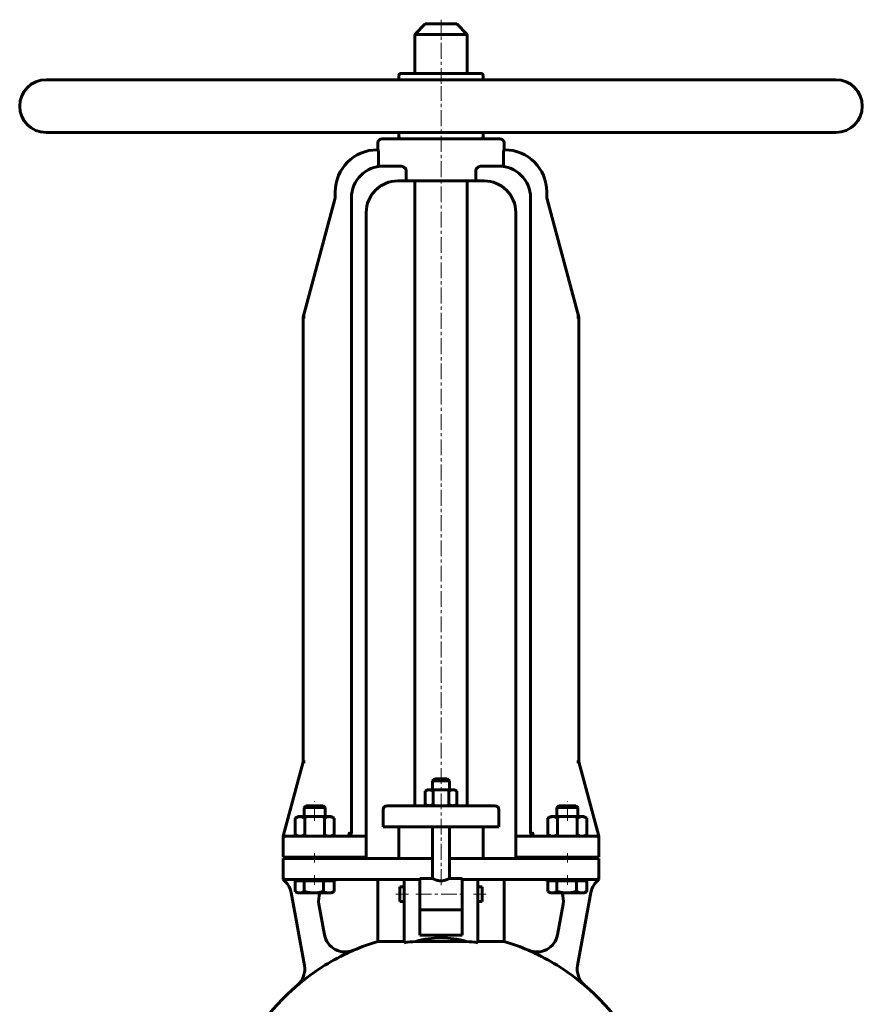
# Model space of a CAD drawing. Header units: millimetres. Extents: x -227 to 227, y -450 to 452.
# Tile 3 of 3: x -200 to 200, y -15 to 452. Entities that reach past the tile are written whole.
import ezdxf

# ---------------------------------------------------------------- set-up
doc = ezdxf.new("R2010")
doc.units = ezdxf.units.MM
for name, pattern in [('K5LT-1', [0]), ('K5LT_AXLED', [12, 7.5, -1.5, 1.5, -1.5]), ('K5LT_BASIC', [0])]:
    doc.linetypes.add(name, pattern=pattern)
doc.layers.add('Системный слой (1)', color=7, linetype='Continuous', true_color=0x6c6c6c)

# ---------------------------------------------------------------- blocks, each defined once
blk = doc.blocks.new('U1')
at = {"layer": 'Системный слой (1)', "color": 143, "linetype": 'K5LT_BASIC', "lineweight": 60, "true_color": 0x33acca}
for p, q in [((44.49, 64.5), (35.49, 64.5)), ((65, 64.5), (44.49, 64.5))]:
    blk.add_line(p, q, dxfattribs=at)
blk = doc.blocks.new('U3')
at = {"layer": 'Системный слой (1)', "color": 143, "linetype": 'K5LT_BASIC', "lineweight": 60, "true_color": 0x33acca}
for p, q in [((-19.5, 37), (-19.5, 40.5)), ((-19.5, 33.5), (-19.5, 37))]:
    blk.add_line(p, q, dxfattribs=at)
blk = doc.blocks.new('U6')
at = {"layer": 'Системный слой (1)', "color": 143, "linetype": 'K5LT_BASIC', "lineweight": 60, "true_color": 0x33acca}
for p, q in [((-44.49, 64.5), (-65, 64.5)), ((-35.49, 64.5), (-44.49, 64.5))]:
    blk.add_line(p, q, dxfattribs=at)
blk = doc.blocks.new('U9')
at = {"layer": 'Системный слой (1)', "color": 143, "linetype": 'K5LT_BASIC', "lineweight": 60, "true_color": 0x33acca}
for start, end in [(106.6014, 113.2947), (66.7053, 73.3986), (130.4969, 159.0486), (20.9328, 49.5031)]:
    blk.add_arc((0, -86.05), 105, start, end, dxfattribs=at)
blk = doc.blocks.new('U10')
at = {"layer": 'Системный слой (1)', "color": 143, "linetype": 'K5LT_BASIC', "lineweight": 60, "true_color": 0x33acca}
for p, q in [((44.31, 64.51), (44.22, 64.52)), ((44.4, 64.5), (44.31, 64.51)), ((44.49, 64.5), (44.4, 64.5))]:
    blk.add_line(p, q, dxfattribs=at)
blk = doc.blocks.new('U11')
at = {"layer": 'Системный слой (1)', "color": 143, "linetype": 'K5LT_BASIC', "lineweight": 60, "true_color": 0x33acca}
for start, end in [(70.0499, 90), (349.6441, 21.0996)]:
    blk.add_arc((48.11, 34), 10, start, end, dxfattribs=at)
blk = doc.blocks.new('U12')
at = {"layer": 'Системный слой (1)', "color": 143, "linetype": 'K5LT_BASIC', "lineweight": 60, "true_color": 0x33acca}
for p, q in [((19.5, 40.5), (19.5, 37)), ((19.5, 37), (19.5, 33.5))]:
    blk.add_line(p, q, dxfattribs=at)
blk = doc.blocks.new('U13')
at = {"layer": 'Системный слой (1)', "color": 143, "linetype": 'K5LT_BASIC', "lineweight": 60, "true_color": 0x33acca}
for start, end in [(90, 109.9501), (158.9004, 190.3559)]:
    blk.add_arc((-48.11, 34), 10, start, end, dxfattribs=at)
blk = doc.blocks.new('U16')
at = {"layer": 'Системный слой (1)', "color": 143, "linetype": 'K5LT_BASIC', "lineweight": 60, "true_color": 0x33acca}
for p, q in [((-4, 54), (-25, 54)), ((25, 54), (4, 54))]:
    blk.add_line(p, q, dxfattribs=at)
blk = doc.blocks.new('U20')
at = {"layer": 'Системный слой (1)', "color": 143, "linetype": 'K5LT_BASIC', "lineweight": 60, "true_color": 0x33acca}
for p, q in [((-4, 44.5), (-10, 44.5)), ((10, 44.5), (4, 44.5))]:
    blk.add_line(p, q, dxfattribs=at)
blk = doc.blocks.new('U22')
at = {"layer": 'Системный слой (1)', "color": 143, "linetype": 'K5LT_BASIC', "lineweight": 60, "true_color": 0x33acca}
for p, q in [((0, 91.75), (-3, 91.75)), ((3, 91.75), (0, 91.75))]:
    blk.add_line(p, q, dxfattribs=at)
blk = doc.blocks.new('U23')
at = {"layer": 'Системный слой (1)', "color": 143, "linetype": 'K5LT_BASIC', "lineweight": 60, "true_color": 0x33acca}
for p, q in [((50.77, 38.31), (50.84, 38.27)), ((50.84, 38.27), (50.9, 38.23)), ((50.9, 38.23), (50.97, 38.19)), ((50.97, 38.19), (51.65, 37.86)), ((51.65, 37.86), (52.29, 37.67)), ((52.29, 37.67), (52.91, 37.6))]:
    blk.add_line(p, q, dxfattribs=at)
blk = doc.blocks.new('U43')
at = {"layer": 'Системный слой (1)', "color": 143, "linetype": 'K5LT_BASIC', "lineweight": 60, "true_color": 0x33acca}
for p, q in [((-69.23, 38.31), (-69.16, 38.27)), ((-69.16, 38.27), (-69.1, 38.23)), ((-69.1, 38.23), (-69.03, 38.19)), ((-69.03, 38.19), (-68.35, 37.86)), ((-68.35, 37.86), (-67.71, 37.67)), ((-67.71, 37.67), (-67.09, 37.6))]:
    blk.add_line(p, q, dxfattribs=at)
blk = doc.blocks.new('U44')
at = {"layer": 'Системный слой (1)', "color": 143, "linetype": 'K5LT_BASIC', "lineweight": 60, "true_color": 0x33acca}
for p, q in [((0, 450), (-7.5, 450)), ((7.5, 450), (0, 450))]:
    blk.add_line(p, q, dxfattribs=at)

msp = doc.modelspace()

# ---------------------------------------------------------------- linework, layer by layer
at = {"layer": 'Системный слой (1)', "color": 143, "linetype": 'K5LT_BASIC', "lineweight": 60, "true_color": 0x33acca}
for p, q in [((-7.5, 450), (-12.5, 445)), ((7.5, 450), (12.5, 445)), ((-12.5, 445), (0, 445)), ((-12.5, 426.5), (-12.5, 445)), ((0, 445), (12.5, 445)), ((12.5, 426.5), (12.5, 445)), ((-20, 423.5), (-20, 425.5)), ((19, 426.5), (-19, 426.5)), ((20, 423.5), (20, 425.5)), ((187.5, 423.5), (-187.5, 423.5)), ((187.5, 398.5), (-187.5, 398.5)), ((-20, 396.5), (-20, 398.5)), ((20, 396.5), (20, 398.5)), ((-30, 390.26), (-30, 393.5)), ((28, 395.5), (-28, 395.5)), ((30, 390.26), (30, 393.5)), ((-29.85, 390.26), (-30.24, 390.26)), ((-29.73, 383.34), (-29.73, 389.26)), ((29.73, 389.26), (29.73, 383.34)), ((30.24, 390.26), (29.85, 390.26)), ((-19.26, 382.5), (-27.49, 382.5)), ((-16.58, 375.5), (-16.58, 380.5)), ((16.58, 380.5), (16.58, 375.5)), ((27.49, 382.5), (19.26, 382.5)), ((-20.49, 375.5), (-16.58, 375.5)), ((16.58, 375.5), (-16.58, 375.5)), ((-12.5, 79), (-12.5, 375.5)), ((12.5, 79), (12.5, 375.5)), ((16.58, 375.5), (20.49, 375.5)), ((-50.24, 370.26), (-50.24, 368.16)), ((50.24, 368.16), (50.24, 370.26)), ((-50.42, 366.86), (-65.5, 310.8)), ((-42.49, 66.5), (-42.49, 367.5)), ((42.49, 66.5), (42.49, 367.5)), ((65.5, 310.8), (50.42, 366.86)), ((-35.49, 64.5), (-35.49, 360.5)), ((35.49, 64.5), (35.49, 360.5)), ((-65.5, 99.8), (-65.5, 310.8)), ((-65.5, 310.8), (-64.46, 310.8)), ((64.46, 310.8), (65.5, 310.8)), ((65.5, 99.8), (65.5, 310.8)), ((-65.5, 99.8), (-75, 64.5)), ((-65.5, 99.8), (-64.46, 99.8)), ((64.46, 99.8), (65.5, 99.8)), ((75, 64.5), (65.5, 99.8)), ((-3, 91.75), (-4, 90.75)), ((-4, 90.75), (0, 90.75)), ((-4, 86.5), (-4, 90.75)), ((0, 90.75), (4, 90.75)), ((3, 91.75), (4, 90.75)), ((4, 86.5), (4, 90.75)), ((-6.5, 86.5), (-7.51, 85.92)), ((-7.51, 85.92), (-7.51, 79.58)), ((-5.63, 86.5), (-6.5, 86.5)), ((0, 86.5), (-5.63, 86.5)), ((-3.75, 85.92), (-3.75, 79.58)), ((5.63, 86.5), (0, 86.5)), ((3.75, 85.92), (3.75, 79.58)), ((6.5, 86.5), (5.63, 86.5)), ((6.5, 86.5), (7.51, 85.92)), ((7.51, 85.92), (7.51, 79.58)), ((-6.5, 79), (-7.51, 79.58)), ((6.5, 79), (7.51, 79.58)), ((-64.08, 79), (-65, 78.08)), ((-65, 73.8), (-65, 78.08)), ((-65, 78.08), (-55, 78.08)), ((-55.92, 79), (-64.08, 79)), ((-55.92, 79), (-55, 78.08)), ((-55, 78.08), (-55, 78.08)), ((-55, 73.8), (-55, 78.08)), ((-27.5, 69), (-27.5, 77)), ((-24.2, 79), (-25.5, 79)), ((-9.97, 79), (-24.2, 79)), ((9.97, 79), (-9.97, 79)), ((24.2, 79), (9.97, 79)), ((25.5, 79), (24.2, 79)), ((27.5, 69), (27.5, 77)), ((55.92, 79), (55, 78.08)), ((55, 73.8), (55, 78.08)), ((55, 78.08), (65, 78.08)), ((64.08, 79), (55.92, 79)), ((64.08, 79), (65, 78.08)), ((65, 73.8), (65, 78.08)), ((65, 78.08), (65, 78.08)), ((-68, 73.8), (-69.24, 73.09)), ((-69.24, 73.09), (-69.24, 65.21)), ((-68, 73.8), (-66.93, 73.8)), ((-66.93, 73.8), (-60, 73.8)), ((-64.62, 73.09), (-64.62, 65.21)), ((-60, 73.8), (-53.07, 73.8)), ((-55.38, 73.09), (-55.38, 65.21)), ((-53.07, 73.8), (-52, 73.8)), ((-52, 73.8), (-50.76, 73.09)), ((-50.76, 73.09), (-50.76, 65.21)), ((52, 73.8), (50.76, 73.09)), ((50.76, 73.09), (50.76, 65.21)), ((52, 73.8), (53.07, 73.8)), ((53.07, 73.8), (60, 73.8)), ((55.38, 73.09), (55.38, 65.21)), ((60, 73.8), (66.93, 73.8)), ((64.62, 73.09), (64.62, 65.21)), ((66.93, 73.8), (68, 73.8)), ((68, 73.8), (69.24, 73.09)), ((69.24, 73.09), (69.24, 65.21)), ((-27.5, 69), (-26.1, 69)), ((-26.1, 69), (-11.86, 69)), ((-20, 54), (-20, 69)), ((-11.86, 69), (11.86, 69)), ((-4, 44.5), (-4, 69)), ((4, 44.5), (4, 69)), ((11.86, 69), (26.1, 69)), ((20, 54), (20, 69)), ((26.1, 69), (27.5, 69)), ((42.59, 65.87), (42.58, 65.89)), ((-75, 64.5), (-75, 64.18)), ((-75, 64.18), (-75, 63.5)), ((-75, 54.5), (-75, 63.5)), ((-65, 64.5), (-74, 64.5)), ((-68, 64.5), (-69.24, 65.21)), ((-52, 64.5), (-50.76, 65.21)), ((-35.49, 63.5), (-35.49, 64.5)), ((-35.49, 54.5), (-35.49, 63.5)), ((35.49, 64.5), (35.49, 63.5)), ((35.49, 54.5), (35.49, 63.5)), ((52, 64.5), (50.76, 65.21)), ((74, 64.5), (65, 64.5)), ((68, 64.5), (69.24, 65.21)), ((73.43, 64.5), (68, 64.5)), ((75, 64.18), (75, 64.5)), ((75, 63.5), (75, 64.18)), ((75, 54.5), (75, 63.5)), ((-75, 54.5), (-65, 54.5)), ((-65, 54), (-75, 54)), ((-75, 54), (-75, 45)), ((-65, 54.5), (-35.49, 54.5)), ((-65, 54), (-65, 54.5)), ((-35.95, 54), (-65, 54)), ((-55, 54), (-55, 54.5)), ((-34.96, 54), (-35.95, 54)), ((-25, 54), (-34.96, 54)), ((34.96, 54), (25, 54)), ((35.95, 54), (34.96, 54)), ((35.49, 54.5), (65, 54.5)), ((65, 54), (35.95, 54)), ((55, 54), (55, 54.5)), ((65, 54.5), (75, 54.5)), ((65, 54), (65, 54.5)), ((75, 54), (65, 54)), ((75, 45), (75, 54)), ((-75, 45), (-75, 44)), ((-74, 44), (-65, 44)), ((-69.23, 43.4), (-69.23, 38.31)), ((-69.23, 43.4), (-67.09, 43.4)), ((-68, 43.4), (-68, 44)), ((-67.09, 43.4), (-64.95, 43.4)), ((-65, 44), (-35.95, 44)), ((-64.95, 43.4), (-64.95, 38.31)), ((-64.95, 43.4), (-60.33, 43.4)), ((-60.33, 43.4), (-55.72, 43.4)), ((-55.72, 43.4), (-55.72, 38.31)), ((-55.72, 43.4), (-53.25, 43.4)), ((-53.25, 43.4), (-50.77, 43.4)), ((-52, 43.4), (-52, 44)), ((-50.77, 43.4), (-50.77, 38.31)), ((-35.95, 44), (-25, 44)), ((-30, 14.58), (-30, 44)), ((-25, 44), (-17.5, 44)), ((-17.5, 44), (-10, 44)), ((-17.5, 31.25), (-17.5, 44)), ((-10, 44.5), (-10, 29.71)), ((10, 29.71), (10, 44.5)), ((10, 44), (17.5, 44)), ((17.5, 44), (17.5, 31.25)), ((17.5, 44), (25, 44)), ((25, 44), (35.95, 44)), ((30, 14.58), (30, 44)), ((35.95, 44), (65, 44)), ((50.77, 43.4), (50.77, 38.31)), ((50.77, 43.4), (52.91, 43.4)), ((52, 43.4), (52, 44)), ((52.91, 43.4), (55.05, 43.4)), ((55.05, 43.4), (59.67, 43.4)), ((55.05, 43.4), (55.05, 38.31)), ((59.67, 43.4), (64.28, 43.4)), ((64.28, 43.4), (64.28, 38.31)), ((64.28, 43.4), (66.75, 43.4)), ((65, 44), (74, 44)), ((66.75, 43.4), (69.23, 43.4)), ((68, 43.4), (68, 44)), ((69.23, 43.4), (69.23, 38.31)), ((75, 44), (75, 45)), ((-71.17, 37.8), (-64.84, 3.17)), ((-68, 37.6), (-69.03, 38.19)), ((-67.09, 37.6), (-68, 37.6)), ((-60.33, 37.6), (-67.09, 37.6)), ((-53.25, 37.6), (-60.33, 37.6)), ((-52, 37.6), (-53.25, 37.6)), ((-52, 37.6), (-50.97, 38.19)), ((-19.5, 40.5), (-17.5, 40.5)), ((17.5, 40.5), (19.5, 40.5)), ((52, 37.6), (50.97, 38.19)), ((52.91, 37.6), (52, 37.6)), ((59.67, 37.6), (52.91, 37.6)), ((66.75, 37.6), (59.67, 37.6)), ((64.84, 3.17), (71.17, 37.8)), ((68, 37.6), (66.75, 37.6)), ((68, 37.6), (69.03, 38.19)), ((-19.5, 33.5), (-17.5, 33.5)), ((17.5, 33.5), (19.5, 33.5)), ((-55.31, 17.73), (-57.95, 32.2)), ((-17.5, 13.99), (-17.5, 31.25)), ((-10, 17.53), (-10, 29.71)), ((10, 29.5), (-10, 29.5)), ((10, 29.71), (10, 17.53)), ((17.5, 31.25), (17.5, 13.99)), ((57.95, 32.2), (55.31, 17.73)), ((-17.5, 14.58), (-30, 14.58)), ((11.94, 14.58), (-11.94, 14.58)), ((10, 17.53), (-10, 17.53)), ((30, 14.58), (17.5, 14.58))]:
    msp.add_line(p, q, dxfattribs=at)
at = {"layer": 'Системный слой (1)', "color": 30, "linetype": 'K5LT_AXLED', "lineweight": 18, "true_color": 0xff8000}
for p, q in [((0, 421.5), (0, 452)), ((0, 401.5), (0, 420.5)), ((0, 41.34), (0, 400.5)), ((-60, 71.8), (-60, 81)), ((60, 71.8), (60, 81)), ((-60, 52), (-60, 56.5)), ((60, 52), (60, 56.5)), ((-60, 41.4), (-60, 46)), ((60, 41.4), (60, 46)), ((-21.5, 37), (-15.5, 37)), ((-12, 37), (12, 37)), ((15.5, 37), (21.5, 37))]:
    msp.add_line(p, q, dxfattribs=at)
at = {"layer": 'Системный слой (1)', "color": 143, "linetype": 'K5LT_BASIC', "lineweight": 60, "true_color": 0x33acca}
for centre, radius, start, end in [((-19, 425.5), 1, 90, 180), ((19, 425.5), 1, 0, 90), ((-187.5, 411), 12.5, 90, 270), ((187.5, 411), 12.5, 270, 90), ((-28, 393.5), 2, 90, 180), ((-19, 396.5), 1, 180, 270), ((19, 396.5), 1, 270, 0), ((28, 393.5), 2, 0, 90), ((-30.24, 370.26), 20, 90, 180), ((30.24, 370.26), 20, 0, 90), ((-27.49, 367.5), 15, 90, 180), ((27.49, 367.5), 15, 0, 90), ((-20.49, 360.5), 15, 90, 180), ((20.49, 360.5), 15, 0, 90), ((-55.24, 368.16), 5, 344.9392, 0), ((55.24, 368.16), 5, 180, 195.0608), ((-25.5, 77), 2, 90, 180), ((25.5, 77), 2, 0, 90), ((-44.49, 66.5), 2, 270, 0), ((-44.49, 66.5), 2, 270, 0), ((44.49, 66.5), 2, 180, 270), ((44.49, 66.5), 2, 180, 270), ((-74, 63.5), 1, 90, 180), ((-74, 63.5), 1, 90.0002, 174.1441), ((74, 63.5), 1, 0, 90), ((74, 63.5), 1, 8.4948, 90), ((-74, 45), 1, 180, 270), ((-81, 36), 10, 10.3559, 53.0976), ((81, 36), 10, 126.9024, 169.6441), ((74, 45), 1, 270, 0), ((-45.48, 19.58), 10, 190.3559, 293.2947), ((45.48, 19.58), 10, 246.7053, 349.6441), ((0, -86.05), 104.94, 113.3021, 128.1483), ((0, -86.05), 104.94, 51.8517, 66.6979), ((-74.68, 1.4), 10, 310.4969, 10.3559), ((74.68, 1.4), 10, 169.6441, 229.5031)]:
    msp.add_arc(centre, radius, start, end, dxfattribs=at)
for centre, major_axis, ratio, start_param, end_param in [((0, -30.93), (-80.81, 0), 0.569415, -1.422464, -1.352501), ((0, -4.49), (-30, 0), 0.692678, 4.302968, 5.12181), ((0, -30.93), (-80.81, 0), 0.569415, 4.494094, 4.564057)]:
    msp.add_ellipse(centre, major_axis=major_axis, ratio=ratio, start_param=start_param, end_param=end_param, dxfattribs=at)
for points, knots in [([(-29.85, 390.26), (-29.84, 390.26), (-29.82, 390.23), (-29.79, 390.13), (-29.78, 390.05), (-29.76, 389.87), (-29.75, 389.76), (-29.74, 389.52), (-29.73, 389.38), (-29.73, 389.26)], [-0.1511762, -0.1511762, -0.1511762, -0.1511762, -0.113255, -0.113255, -0.0753338, -0.0753338, -0.0376669, -0.0376669, 0, 0, 0, 0]), ([(29.73, 389.26), (29.73, 389.38), (29.74, 389.52), (29.75, 389.76), (29.76, 389.87), (29.78, 390.05), (29.79, 390.13), (29.82, 390.23), (29.84, 390.26), (29.85, 390.26)], [0, 0, 0, 0, 0.0376669, 0.0376669, 0.0753338, 0.0753338, 0.113255, 0.113255, 0.1511762, 0.1511762, 0.1511762, 0.1511762]), ([(-29.73, 383.34), (-29.73, 383.34), (-29.73, 383.34), (-29.73, 383.2), (-29.73, 383.07), (-29.71, 382.83), (-29.7, 382.73), (-29.68, 382.55), (-29.66, 382.48), (-29.63, 382.38), (-29.61, 382.35), (-29.58, 382.35), (-29.58, 382.35), (-29.58, 382.35)], [0.1601765, 0.1601765, 0.1601765, 0.1601765, 0.1609855, 0.1609855, 0.2003491, 0.2003491, 0.2389463, 0.2389463, 0.2771531, 0.2771531, 0.3157637, 0.3157637, 0.3185514, 0.3185514, 0.3185514, 0.3185514]), ([(29.58, 382.35), (29.6, 382.35), (29.62, 382.37), (29.66, 382.46), (29.67, 382.52), (29.7, 382.69), (29.71, 382.8), (29.73, 383.03), (29.73, 383.15), (29.73, 383.3), (29.73, 383.32), (29.73, 383.34)], [0.3191428, 0.3191428, 0.3191428, 0.3191428, 0.3563527, 0.3563527, 0.3948136, 0.3948136, 0.4329937, 0.4329937, 0.4716812, 0.4716812, 0.4775582, 0.4775582, 0.4775582, 0.4775582]), ([(-19.26, 382.5), (-18.97, 382.5), (-18.65, 382.45), (-18.01, 382.26), (-17.7, 382.11), (-17.22, 381.76), (-17.01, 381.56), (-16.77, 381.2), (-16.7, 381.07), (-16.61, 380.8), (-16.58, 380.65), (-16.58, 380.5)], [-0.4091942, -0.4091942, -0.4091942, -0.4091942, -0.2949282, -0.2949282, -0.1806622, -0.1806622, -0.0903311, -0.0903311, -0.0451656, -0.0451656, 0, 0, 0, 0]), ([(16.58, 380.5), (16.58, 380.65), (16.61, 380.8), (16.7, 381.07), (16.77, 381.2), (17.01, 381.56), (17.22, 381.76), (17.7, 382.11), (18.01, 382.26), (18.65, 382.45), (18.97, 382.5), (19.26, 382.5)], [0, 0, 0, 0, 0.0451656, 0.0451656, 0.0903311, 0.0903311, 0.1806622, 0.1806622, 0.2949282, 0.2949282, 0.4091942, 0.4091942, 0.4091942, 0.4091942]), ([(-7.51, 85.92), (-7.34, 86.01), (-7.06, 86.16), (-6.67, 86.32), (-6.37, 86.41), (-6.11, 86.46), (-5.87, 86.49), (-5.71, 86.5), (-5.63, 86.5)], [0, 0, 0, 0, 2.209693, 3.807687, 5.42312, 6.550841, 7.738784, 9, 9, 9, 9]), ([(-5.63, 86.5), (-5.54, 86.5), (-5.38, 86.49), (-5.13, 86.46), (-4.85, 86.4), (-4.55, 86.3), (-4.18, 86.15), (-3.91, 86.01), (-3.75, 85.92)], [0, 0, 0, 0, 1.335825, 2.581685, 3.742639, 5.366364, 6.920115, 9, 9, 9, 9]), ([(3.75, 85.92), (3.92, 86.01), (4.2, 86.16), (4.58, 86.32), (4.88, 86.41), (5.15, 86.46), (5.39, 86.49), (5.55, 86.5), (5.63, 86.5)], [0, 0, 0, 0, 2.209693, 3.807687, 5.42312, 6.550841, 7.738784, 9, 9, 9, 9]), ([(5.63, 86.5), (5.71, 86.5), (5.88, 86.49), (6.13, 86.46), (6.4, 86.4), (6.71, 86.3), (7.08, 86.15), (7.35, 86.01), (7.51, 85.92)], [0, 0, 0, 0, 1.335825, 2.581685, 3.742639, 5.366364, 6.920115, 9, 9, 9, 9]), ([(-5.63, 79), (-5.71, 79), (-5.88, 79.01), (-6.13, 79.04), (-6.4, 79.1), (-6.71, 79.2), (-7.08, 79.35), (-7.35, 79.49), (-7.51, 79.58)], [0, 0, 0, 0, 1.335825, 2.581685, 3.742639, 5.366364, 6.920115, 9, 9, 9, 9]), ([(-3.75, 79.58), (-3.92, 79.49), (-4.2, 79.34), (-4.58, 79.18), (-4.88, 79.09), (-5.15, 79.04), (-5.39, 79.01), (-5.55, 79), (-5.63, 79)], [0, 0, 0, 0, 2.209693, 3.807687, 5.42312, 6.550841, 7.738784, 9, 9, 9, 9]), ([(5.63, 79), (5.54, 79), (5.38, 79.01), (5.13, 79.04), (4.85, 79.1), (4.55, 79.2), (4.18, 79.35), (3.91, 79.49), (3.75, 79.58)], [0, 0, 0, 0, 1.335825, 2.581685, 3.742639, 5.366364, 6.920115, 9, 9, 9, 9]), ([(7.51, 79.58), (7.34, 79.49), (7.06, 79.34), (6.67, 79.18), (6.37, 79.09), (6.11, 79.04), (5.87, 79.01), (5.71, 79), (5.63, 79)], [0, 0, 0, 0, 2.209693, 3.807687, 5.42312, 6.550841, 7.738784, 9, 9, 9, 9]), ([(-66.93, 73.8), (-67.03, 73.8), (-67.24, 73.79), (-67.54, 73.75), (-67.84, 73.69), (-68.16, 73.59), (-68.53, 73.45), (-68.9, 73.27), (-69.14, 73.14), (-69.24, 73.09)], [0, 0, 0, 0, 1.481003, 2.862672, 4.151284, 5.363168, 7.112766, 8.832682, 10, 10, 10, 10]), ([(-64.62, 73.09), (-64.79, 73.18), (-65.11, 73.35), (-65.56, 73.54), (-65.95, 73.67), (-66.33, 73.76), (-66.65, 73.79), (-66.85, 73.8), (-66.93, 73.8)], [0, 0, 0, 0, 1.805686, 3.518388, 5.104019, 6.517599, 8.109369, 9, 9, 9, 9]), ([(-53.07, 73.8), (-53.18, 73.8), (-53.38, 73.79), (-53.69, 73.75), (-53.98, 73.69), (-54.31, 73.59), (-54.67, 73.45), (-55.05, 73.27), (-55.28, 73.14), (-55.38, 73.09)], [0, 0, 0, 0, 1.481003, 2.862672, 4.151284, 5.363168, 7.112766, 8.832682, 10, 10, 10, 10]), ([(-50.76, 73.09), (-50.93, 73.18), (-51.26, 73.35), (-51.7, 73.54), (-52.1, 73.67), (-52.48, 73.76), (-52.79, 73.79), (-53, 73.8), (-53.07, 73.8)], [0, 0, 0, 0, 1.805686, 3.518388, 5.104019, 6.517599, 8.109369, 9, 9, 9, 9]), ([(53.07, 73.8), (52.97, 73.8), (52.76, 73.79), (52.46, 73.75), (52.16, 73.69), (51.84, 73.59), (51.47, 73.45), (51.1, 73.27), (50.86, 73.14), (50.76, 73.09)], [0, 0, 0, 0, 1.481003, 2.862672, 4.151284, 5.363168, 7.112766, 8.832682, 10, 10, 10, 10]), ([(55.38, 73.09), (55.21, 73.18), (54.89, 73.35), (54.44, 73.54), (54.05, 73.67), (53.67, 73.76), (53.35, 73.79), (53.15, 73.8), (53.07, 73.8)], [0, 0, 0, 0, 1.805686, 3.518388, 5.104019, 6.517599, 8.109369, 9, 9, 9, 9]), ([(66.93, 73.8), (66.82, 73.8), (66.62, 73.79), (66.31, 73.75), (66.02, 73.69), (65.69, 73.59), (65.33, 73.45), (64.95, 73.27), (64.72, 73.14), (64.62, 73.09)], [0, 0, 0, 0, 1.481003, 2.862672, 4.151284, 5.363168, 7.112766, 8.832682, 10, 10, 10, 10]), ([(69.24, 73.09), (69.07, 73.18), (68.74, 73.35), (68.3, 73.54), (67.9, 73.67), (67.52, 73.76), (67.21, 73.79), (67, 73.8), (66.93, 73.8)], [0, 0, 0, 0, 1.805686, 3.518388, 5.104019, 6.517599, 8.109369, 9, 9, 9, 9]), ([(-43.49, 66.5), (-43.49, 66.46), (-43.49, 66.39), (-43.49, 66.29), (-43.5, 66.16), (-43.51, 66.03), (-43.53, 65.9), (-43.55, 65.81), (-43.57, 65.71), (-43.59, 65.6), (-43.63, 65.48), (-43.66, 65.38), (-43.7, 65.27), (-43.74, 65.17), (-43.79, 65.08), (-43.83, 64.99), (-43.88, 64.92), (-43.93, 64.84), (-43.98, 64.78), (-44.03, 64.72), (-44.08, 64.67), (-44.13, 64.63), (-44.17, 64.6), (-44.22, 64.57), (-44.27, 64.55), (-44.32, 64.53), (-44.4, 64.51), (-44.45, 64.5), (-44.49, 64.5)], [0, 0, 0, 0, 1.224735, 1.933449, 2.771087, 4.639996, 5.606644, 6.50889, 7.346606, 8.699895, 9.860075, 11.020065, 12.180035, 13.533407, 14.60732, 15.72446, 16.884426, 18.044474, 19.20441, 20.364461, 21.277358, 22.201154, 23.124825, 24.037679, 24.896956, 25.713065, 27.163407, 29, 29, 29, 29]), ([(-42.73, 65.54), (-42.72, 65.56), (-42.72, 65.57), (-42.7, 65.61), (-42.68, 65.64), (-42.66, 65.7), (-42.65, 65.73), (-42.63, 65.77), (-42.62, 65.78), (-42.62, 65.8), (-42.61, 65.81), (-42.61, 65.82), (-42.6, 65.83), (-42.6, 65.85), (-42.59, 65.86), (-42.59, 65.87)], [0.640662, 0.640662, 0.640662, 0.640662, 1.921987, 1.921987, 4.321987, 4.321987, 6.721987, 6.721987, 7.82617, 7.82617, 8.427141, 8.427141, 9.113942, 9.113942, 10.082834, 10.082834, 10.082834, 10.082834]), ([(-42.72, 65.57), (-42.71, 65.59), (-42.7, 65.6), (-42.68, 65.65), (-42.67, 65.67), (-42.64, 65.73), (-42.63, 65.76), (-42.62, 65.79), (-42.61, 65.8), (-42.61, 65.82), (-42.61, 65.83), (-42.6, 65.85), (-42.59, 65.86), (-42.59, 65.88), (-42.59, 65.89), (-42.58, 65.89)], [0.690053, 0.690053, 0.690053, 0.690053, 2.07016, 2.07016, 4.47016, 4.47016, 6.87016, 6.87016, 7.644285, 7.644285, 8.258228, 8.258228, 9.486114, 9.486114, 9.902897, 9.902897, 9.902897, 9.902897]), ([(42.73, 65.55), (42.73, 65.56), (42.72, 65.57), (42.71, 65.58), (42.71, 65.59), (42.7, 65.61), (42.68, 65.64), (42.66, 65.7), (42.65, 65.72), (42.63, 65.77), (42.62, 65.78), (42.62, 65.8), (42.61, 65.81), (42.61, 65.82), (42.6, 65.83), (42.6, 65.85), (42.59, 65.86), (42.59, 65.87)], [0.639073, 0.639073, 0.639073, 0.639073, 1.745991, 1.745991, 1.917218, 1.917218, 4.317218, 4.317218, 6.717218, 6.717218, 7.843034, 7.843034, 8.448756, 8.448756, 9.140986, 9.140986, 10.070425, 10.070425, 10.070425, 10.070425]), ([(44.49, 64.5), (44.42, 64.5), (44.33, 64.52), (44.18, 64.59), (44.06, 64.69), (43.93, 64.83), (43.83, 64.99), (43.75, 65.15), (43.69, 65.28), (43.65, 65.41), (43.61, 65.54), (43.57, 65.7), (43.53, 65.89), (43.51, 66.09), (43.49, 66.3), (43.49, 66.43), (43.49, 66.5)], [0, 0, 0, 0, 2.075753, 3.170226, 4.754943, 6.340309, 7.926101, 8.984542, 9.967453, 10.799792, 11.556855, 12.464722, 13.598649, 14.883255, 15.865782, 17, 17, 17, 17]), ([(-69.24, 65.21), (-69.07, 65.12), (-68.74, 64.95), (-68.3, 64.76), (-67.9, 64.63), (-67.52, 64.54), (-67.21, 64.51), (-67, 64.5), (-66.93, 64.5)], [0, 0, 0, 0, 1.805686, 3.518388, 5.104019, 6.517599, 8.109369, 9, 9, 9, 9]), ([(-66.93, 64.5), (-66.82, 64.5), (-66.62, 64.51), (-66.31, 64.55), (-66.02, 64.61), (-65.69, 64.71), (-65.33, 64.85), (-64.95, 65.03), (-64.72, 65.16), (-64.62, 65.21)], [0, 0, 0, 0, 1.481003, 2.862672, 4.151284, 5.363168, 7.112766, 8.832682, 10, 10, 10, 10]), ([(-55.38, 65.21), (-55.21, 65.12), (-54.89, 64.95), (-54.44, 64.76), (-54.05, 64.63), (-53.67, 64.54), (-53.35, 64.51), (-53.15, 64.5), (-53.07, 64.5)], [0, 0, 0, 0, 1.805686, 3.518388, 5.104019, 6.517599, 8.109369, 9, 9, 9, 9]), ([(-53.07, 64.5), (-52.97, 64.5), (-52.76, 64.51), (-52.46, 64.55), (-52.16, 64.61), (-51.84, 64.71), (-51.47, 64.85), (-51.1, 65.03), (-50.86, 65.16), (-50.76, 65.21)], [0, 0, 0, 0, 1.481003, 2.862672, 4.151284, 5.363168, 7.112766, 8.832682, 10, 10, 10, 10]), ([(-44.49, 64.5), (-44.46, 64.5), (-44.44, 64.5), (-44.37, 64.5), (-44.33, 64.51), (-44.25, 64.51), (-44.2, 64.52), (-44.12, 64.54), (-44.07, 64.54), (-43.93, 64.58), (-43.83, 64.61), (-43.64, 64.69), (-43.55, 64.73), (-43.39, 64.83), (-43.31, 64.89), (-43.19, 64.98), (-43.16, 65.01), (-43.11, 65.05), (-43.1, 65.06), (-43.08, 65.08), (-43.08, 65.09), (-43.05, 65.11), (-43.04, 65.13), (-43.01, 65.15), (-43.01, 65.16), (-43, 65.17)], [0.000112, 0.000112, 0.000112, 0.000112, 0.829104, 0.829104, 2.280036, 2.280036, 3.713981, 3.713981, 5.1819, 5.1819, 8.552466, 8.552466, 11.695707, 11.695707, 14.638892, 14.638892, 16.149884, 16.149884, 16.543845, 16.543845, 16.891421, 16.891421, 17.586573, 17.586573, 17.916503, 17.916503, 17.916503, 17.916503]), ([(-44.49, 64.5), (-44.46, 64.5), (-44.44, 64.5), (-44.37, 64.5), (-44.33, 64.51), (-44.26, 64.51), (-44.24, 64.52), (-44.15, 64.53), (-44.08, 64.54), (-43.92, 64.58), (-43.82, 64.61), (-43.63, 64.69), (-43.54, 64.74), (-43.38, 64.84), (-43.3, 64.89), (-43.19, 64.98), (-43.15, 65.01), (-43.11, 65.05), (-43.1, 65.06), (-43.08, 65.08), (-43.07, 65.09), (-43.06, 65.1), (-43.05, 65.11), (-43.04, 65.12)], [0.000112, 0.000112, 0.000112, 0.000112, 0.829581, 0.829581, 2.281349, 2.281349, 3.018356, 3.018356, 5.184884, 5.184884, 8.47041, 8.47041, 11.5368, 11.5368, 14.410801, 14.410801, 15.791314, 15.791314, 16.176042, 16.176042, 16.51547, 16.51547, 16.910606, 16.910606, 16.910606, 16.910606]), ([(44.49, 64.5), (44.46, 64.5), (44.44, 64.5), (44.37, 64.5), (44.33, 64.51), (44.24, 64.51), (44.2, 64.52), (44.12, 64.54), (44.07, 64.54), (43.93, 64.58), (43.83, 64.61), (43.64, 64.69), (43.55, 64.73), (43.39, 64.83), (43.31, 64.89), (43.19, 64.98), (43.16, 65.01), (43.11, 65.05), (43.1, 65.06), (43.08, 65.08), (43.08, 65.09), (43.05, 65.11), (43.04, 65.13), (43.01, 65.15), (43.01, 65.16), (43, 65.17)], [0.000112, 0.000112, 0.000112, 0.000112, 0.830695, 0.830695, 2.284411, 2.284411, 3.720754, 3.720754, 5.191844, 5.191844, 8.564118, 8.564118, 11.708935, 11.708935, 14.653557, 14.653557, 16.16022, 16.16022, 16.554423, 16.554423, 16.902213, 16.902213, 17.597792, 17.597792, 17.918117, 17.918117, 17.918117, 17.918117]), ([(50.76, 65.21), (50.93, 65.12), (51.26, 64.95), (51.7, 64.76), (52.1, 64.63), (52.48, 64.54), (52.79, 64.51), (53, 64.5), (53.07, 64.5)], [0, 0, 0, 0, 1.805686, 3.518388, 5.104019, 6.517599, 8.109369, 9, 9, 9, 9]), ([(53.07, 64.5), (53.18, 64.5), (53.38, 64.51), (53.69, 64.55), (53.98, 64.61), (54.31, 64.71), (54.67, 64.85), (55.05, 65.03), (55.28, 65.16), (55.38, 65.21)], [0, 0, 0, 0, 1.481003, 2.862672, 4.151284, 5.363168, 7.112766, 8.832682, 10, 10, 10, 10]), ([(64.62, 65.21), (64.79, 65.12), (65.11, 64.95), (65.56, 64.76), (65.95, 64.63), (66.33, 64.54), (66.65, 64.51), (66.85, 64.5), (66.93, 64.5)], [0, 0, 0, 0, 1.805686, 3.518388, 5.104019, 6.517599, 8.109369, 9, 9, 9, 9]), ([(66.93, 64.5), (67.03, 64.5), (67.24, 64.51), (67.54, 64.55), (67.84, 64.61), (68.16, 64.71), (68.53, 64.85), (68.9, 65.03), (69.14, 65.16), (69.24, 65.21)], [0, 0, 0, 0, 1.481003, 2.862672, 4.151284, 5.363168, 7.112766, 8.832682, 10, 10, 10, 10]), ([(4, 44.5), (4, 44.5), (3.99, 44.49), (3.94, 44.47), (3.86, 44.43), (3.77, 44.38), (3.65, 44.32), (3.53, 44.26), (3.4, 44.2), (3.25, 44.13), (3.09, 44.06), (2.92, 43.98), (2.71, 43.9), (2.48, 43.81), (2.18, 43.71), (1.89, 43.62), (1.55, 43.53), (1.21, 43.46), (0.85, 43.4), (0.53, 43.36), (0.22, 43.35), (-0.03, 43.34), (-0.27, 43.35), (-0.55, 43.37), (-0.87, 43.4), (-1.24, 43.46), (-1.62, 43.54), (-1.97, 43.64), (-2.3, 43.75), (-2.56, 43.84), (-2.8, 43.93), (-2.94, 43.99), (-3.11, 44.06), (-3.28, 44.14), (-3.5, 44.24), (-3.71, 44.35), (-3.85, 44.42), (-3.95, 44.48), (-3.99, 44.5), (-4, 44.5), (-4, 44.5)], [0, 0, 0, 0, 1.352538, 2.36715, 3.376594, 4.6953, 5.339923, 6.297621, 7.262848, 7.926434, 8.936862, 9.935542, 10.591211, 11.855359, 13.072627, 14.202529, 15.207208, 16.698404, 17.652283, 18.765573, 19.843299, 20.709107, 21.224227, 22.285628, 23.406832, 24.411151, 25.918962, 27.281168, 28.24408, 29.754217, 30.534369, 31.571906, 31.826502, 33.099118, 34.478165, 35.743039, 37.635573, 38.76365, 40.242411, 41, 41, 41, 41]), ([(-67.09, 37.6), (-66.99, 37.6), (-66.8, 37.61), (-66.52, 37.65), (-66.25, 37.71), (-65.95, 37.81), (-65.61, 37.95), (-65.26, 38.13), (-65.04, 38.26), (-64.95, 38.31)], [0, 0, 0, 0, 1.481003, 2.862672, 4.151284, 5.363168, 7.112766, 8.832682, 10, 10, 10, 10]), ([(-64.95, 38.31), (-64.61, 38.22), (-63.96, 38.05), (-63.07, 37.86), (-62.28, 37.73), (-61.53, 37.64), (-60.89, 37.61), (-60.48, 37.6), (-60.33, 37.6)], [0, 0, 0, 0, 1.805686, 3.518388, 5.104019, 6.517599, 8.109369, 9, 9, 9, 9]), ([(-60.33, 37.6), (-60.12, 37.6), (-59.71, 37.61), (-59.1, 37.65), (-58.52, 37.71), (-57.87, 37.81), (-57.13, 37.95), (-56.39, 38.13), (-55.91, 38.26), (-55.72, 38.31)], [0, 0, 0, 0, 1.481003, 2.862672, 4.151284, 5.363168, 7.112766, 8.832682, 10, 10, 10, 10]), ([(-55.72, 38.31), (-55.54, 38.22), (-55.19, 38.05), (-54.71, 37.86), (-54.29, 37.73), (-53.88, 37.64), (-53.54, 37.61), (-53.32, 37.6), (-53.25, 37.6)], [0, 0, 0, 0, 1.805686, 3.518388, 5.104019, 6.517599, 8.109369, 9, 9, 9, 9]), ([(-53.25, 37.6), (-53.13, 37.6), (-52.91, 37.61), (-52.58, 37.65), (-52.27, 37.71), (-51.92, 37.81), (-51.53, 37.95), (-51.13, 38.13), (-50.87, 38.26), (-50.77, 38.31)], [0, 0, 0, 0, 1.481003, 2.862672, 4.151284, 5.363168, 7.112766, 8.832682, 10, 10, 10, 10]), ([(52.91, 37.6), (53.01, 37.6), (53.2, 37.61), (53.48, 37.65), (53.75, 37.71), (54.05, 37.81), (54.39, 37.95), (54.74, 38.13), (54.96, 38.26), (55.05, 38.31)], [0, 0, 0, 0, 1.481003, 2.862672, 4.151284, 5.363168, 7.112766, 8.832682, 10, 10, 10, 10]), ([(55.05, 38.31), (55.39, 38.22), (56.04, 38.05), (56.93, 37.86), (57.72, 37.73), (58.47, 37.64), (59.11, 37.61), (59.52, 37.6), (59.67, 37.6)], [0, 0, 0, 0, 1.805686, 3.518388, 5.104019, 6.517599, 8.109369, 9, 9, 9, 9]), ([(59.67, 37.6), (59.88, 37.6), (60.29, 37.61), (60.9, 37.65), (61.48, 37.71), (62.13, 37.81), (62.87, 37.95), (63.61, 38.13), (64.09, 38.26), (64.28, 38.31)], [0, 0, 0, 0, 1.481003, 2.862672, 4.151284, 5.363168, 7.112766, 8.832682, 10, 10, 10, 10]), ([(64.28, 38.31), (64.46, 38.22), (64.81, 38.05), (65.29, 37.86), (65.71, 37.73), (66.12, 37.64), (66.46, 37.61), (66.68, 37.6), (66.75, 37.6)], [0, 0, 0, 0, 1.805686, 3.518388, 5.104019, 6.517599, 8.109369, 9, 9, 9, 9]), ([(66.75, 37.6), (66.87, 37.6), (67.09, 37.61), (67.42, 37.65), (67.73, 37.71), (68.08, 37.81), (68.47, 37.95), (68.87, 38.13), (69.13, 38.26), (69.23, 38.31)], [0, 0, 0, 0, 1.481003, 2.862672, 4.151284, 5.363168, 7.112766, 8.832682, 10, 10, 10, 10]), ([(-64.82, -3.52), (-64.91, -3.59), (-65.08, -3.72), (-65.29, -3.89), (-65.51, -4.06), (-65.73, -4.23), (-65.92, -4.39), (-66.09, -4.52), (-66.31, -4.7), (-66.53, -4.88), (-66.73, -5.04), (-66.89, -5.17), (-67.06, -5.3), (-67.3, -5.5), (-67.58, -5.74), (-67.9, -6), (-68.11, -6.17), (-68.18, -6.24)], [0, 0, 0, 0, 1.421682, 2.541676, 3.383136, 4.721123, 5.957014, 6.418996, 7.374239, 9.475069, 10.022585, 10.572183, 12.177904, 12.68562, 14.605624, 16.783262, 18, 18, 18, 18]), ([(68.18, -6.24), (68.14, -6.2), (67.99, -6.07), (67.75, -5.87), (67.44, -5.62), (67.13, -5.36), (66.82, -5.11), (66.57, -4.91), (66.4, -4.78), (66.26, -4.66), (66.12, -4.55), (65.96, -4.42), (65.79, -4.28), (65.6, -4.14), (65.46, -4.02), (65.39, -3.96), (65.39, -3.96), (65.39, -3.96), (65.39, -3.96), (65.35, -3.94), (65.28, -3.88), (65.15, -3.78), (65, -3.66), (64.88, -3.57), (64.82, -3.52), (64.82, -3.52), (64.82, -3.52), (64.82, -3.52)], [0, 0, 0, 0, 0.747439, 2.696092, 4.224393, 6.138567, 8.105122, 9.523646, 10.459224, 11.024317, 11.932555, 12.954394, 13.643302, 14.7923, 16, 16, 16, 17, 17, 17, 18.320601, 19.64138, 21.726041, 24, 24, 24, 25, 25, 25, 25])]:
    msp.add_open_spline(points, degree=3, knots=knots, dxfattribs=at)
at = {"layer": 'Системный слой (1)', "color": 7, "linetype": 'K5LT-1'}
for points, knots in [([(-3.75, 85.92), (-3.68, 85.94), (-3.54, 85.98), (-3.33, 86.04), (-3.12, 86.09), (-2.91, 86.14), (-2.71, 86.19), (-2.51, 86.23), (-2.32, 86.27), (-2.11, 86.31), (-1.9, 86.34), (-1.69, 86.38), (-1.48, 86.4), (-1.23, 86.43), (-0.95, 86.46), (-0.63, 86.48), (-0.37, 86.49), (-0.16, 86.5), (-0.05, 86.5), (0, 86.5)], [0, 0, 0, 0, 0.0197814, 0.0395628, 0.0593442, 0.0791257, 0.0989071, 0.1186885, 0.1384699, 0.1582513, 0.1804046, 0.2025579, 0.2247111, 0.2468644, 0.2803261, 0.3137879, 0.3472496, 0.3639805, 0.3807113, 0.3807113, 0.3807113, 0.3807113]), ([(0, 86.5), (0.07, 86.5), (0.2, 86.5), (0.41, 86.49), (0.61, 86.48), (0.81, 86.47), (1.02, 86.45), (1.29, 86.43), (1.56, 86.4), (1.83, 86.36), (2.02, 86.32), (2.22, 86.29), (2.42, 86.25), (2.62, 86.21), (2.81, 86.16), (3.01, 86.12), (3.23, 86.06), (3.48, 86), (3.66, 85.95), (3.75, 85.92)], [0.3807113, 0.3807113, 0.3807113, 0.3807113, 0.4022153, 0.4237193, 0.4452233, 0.4667273, 0.4882313, 0.5097353, 0.5527433, 0.5730939, 0.5934444, 0.6137949, 0.6341455, 0.6533275, 0.6725096, 0.6916917, 0.7108737, 0.7361482, 0.7614226, 0.7614226, 0.7614226, 0.7614226]), ([(0, 79), (-0.07, 79), (-0.2, 79), (-0.41, 79.01), (-0.61, 79.02), (-0.81, 79.03), (-1.02, 79.05), (-1.29, 79.07), (-1.56, 79.1), (-1.83, 79.14), (-2.02, 79.18), (-2.22, 79.21), (-2.42, 79.25), (-2.62, 79.29), (-2.81, 79.34), (-3.01, 79.38), (-3.23, 79.44), (-3.48, 79.5), (-3.66, 79.55), (-3.75, 79.58)], [0.3807113, 0.3807113, 0.3807113, 0.3807113, 0.4022153, 0.4237193, 0.4452233, 0.4667273, 0.4882313, 0.5097353, 0.5527433, 0.5730939, 0.5934444, 0.6137949, 0.6341455, 0.6533275, 0.6725096, 0.6916917, 0.7108737, 0.7361482, 0.7614226, 0.7614226, 0.7614226, 0.7614226]), ([(3.75, 79.58), (3.68, 79.56), (3.54, 79.52), (3.33, 79.46), (3.12, 79.41), (2.91, 79.36), (2.71, 79.31), (2.51, 79.27), (2.32, 79.23), (2.11, 79.19), (1.9, 79.16), (1.69, 79.12), (1.48, 79.1), (1.23, 79.07), (0.95, 79.04), (0.63, 79.02), (0.37, 79.01), (0.16, 79), (0.05, 79), (0, 79)], [0, 0, 0, 0, 0.0197814, 0.0395628, 0.0593442, 0.0791257, 0.0989071, 0.1186885, 0.1384699, 0.1582513, 0.1804046, 0.2025579, 0.2247111, 0.2468644, 0.2803261, 0.3137879, 0.3472496, 0.3639805, 0.3807113, 0.3807113, 0.3807113, 0.3807113]), ([(-60, 73.8), (-60.08, 73.8), (-60.25, 73.8), (-60.5, 73.79), (-60.71, 73.78), (-60.87, 73.77), (-61.03, 73.76), (-61.22, 73.75), (-61.45, 73.73), (-61.67, 73.7), (-61.98, 73.66), (-62.36, 73.61), (-62.81, 73.53), (-63.26, 73.43), (-63.7, 73.33), (-64.07, 73.24), (-64.38, 73.15), (-64.54, 73.11), (-64.62, 73.09)], [0.4685678, 0.4685678, 0.4685678, 0.4685678, 0.4948926, 0.5212175, 0.5475423, 0.5607047, 0.5738672, 0.5976814, 0.6214956, 0.6453098, 0.669124, 0.7167524, 0.7643808, 0.8075695, 0.8507582, 0.8939469, 0.9155412, 0.9371356, 0.9371356, 0.9371356, 0.9371356]), ([(-55.38, 73.09), (-55.46, 73.11), (-55.61, 73.15), (-55.84, 73.21), (-56.07, 73.27), (-56.29, 73.33), (-56.51, 73.38), (-56.8, 73.45), (-57.09, 73.5), (-57.38, 73.56), (-57.6, 73.6), (-57.82, 73.63), (-58.12, 73.67), (-58.48, 73.72), (-58.86, 73.75), (-59.18, 73.78), (-59.45, 73.79), (-59.73, 73.8), (-59.91, 73.8), (-60, 73.8)], [0, 0, 0, 0, 0.02136, 0.04272, 0.06408, 0.08544, 0.1068, 0.12816, 0.17088, 0.1936778, 0.2164756, 0.2392734, 0.2620712, 0.3076668, 0.3532624, 0.3820887, 0.4109151, 0.4397414, 0.4685678, 0.4685678, 0.4685678, 0.4685678]), ([(60, 73.8), (59.92, 73.8), (59.75, 73.8), (59.5, 73.79), (59.29, 73.78), (59.13, 73.77), (58.97, 73.76), (58.78, 73.75), (58.55, 73.73), (58.33, 73.7), (58.02, 73.66), (57.64, 73.61), (57.19, 73.53), (56.74, 73.43), (56.3, 73.33), (55.93, 73.24), (55.62, 73.15), (55.46, 73.11), (55.38, 73.09)], [0.4685678, 0.4685678, 0.4685678, 0.4685678, 0.4948926, 0.5212175, 0.5475423, 0.5607047, 0.5738672, 0.5976814, 0.6214956, 0.6453098, 0.669124, 0.7167524, 0.7643808, 0.8075695, 0.8507582, 0.8939469, 0.9155412, 0.9371356, 0.9371356, 0.9371356, 0.9371356]), ([(64.62, 73.09), (64.54, 73.11), (64.39, 73.15), (64.16, 73.21), (63.93, 73.27), (63.71, 73.33), (63.49, 73.38), (63.2, 73.45), (62.91, 73.5), (62.62, 73.56), (62.4, 73.6), (62.18, 73.63), (61.88, 73.67), (61.52, 73.72), (61.14, 73.75), (60.82, 73.78), (60.55, 73.79), (60.27, 73.8), (60.09, 73.8), (60, 73.8)], [0, 0, 0, 0, 0.02136, 0.04272, 0.06408, 0.08544, 0.1068, 0.12816, 0.17088, 0.1936778, 0.2164756, 0.2392734, 0.2620712, 0.3076668, 0.3532624, 0.3820887, 0.4109151, 0.4397414, 0.4685678, 0.4685678, 0.4685678, 0.4685678]), ([(-64.62, 65.21), (-64.54, 65.19), (-64.39, 65.15), (-64.16, 65.09), (-63.93, 65.03), (-63.71, 64.97), (-63.49, 64.92), (-63.2, 64.85), (-62.91, 64.8), (-62.62, 64.74), (-62.4, 64.7), (-62.18, 64.67), (-61.88, 64.63), (-61.52, 64.58), (-61.14, 64.55), (-60.82, 64.52), (-60.55, 64.51), (-60.27, 64.5), (-60.09, 64.5), (-60, 64.5)], [0, 0, 0, 0, 0.02136, 0.04272, 0.06408, 0.08544, 0.1068, 0.12816, 0.17088, 0.1936778, 0.2164756, 0.2392734, 0.2620712, 0.3076668, 0.3532624, 0.3820887, 0.4109151, 0.4397414, 0.4685678, 0.4685678, 0.4685678, 0.4685678]), ([(-60, 64.5), (-59.92, 64.5), (-59.75, 64.5), (-59.5, 64.51), (-59.29, 64.52), (-59.13, 64.53), (-58.97, 64.54), (-58.78, 64.55), (-58.55, 64.57), (-58.33, 64.6), (-58.02, 64.64), (-57.64, 64.69), (-57.19, 64.77), (-56.74, 64.87), (-56.3, 64.97), (-55.93, 65.06), (-55.62, 65.15), (-55.46, 65.19), (-55.38, 65.21)], [0.4685678, 0.4685678, 0.4685678, 0.4685678, 0.4948926, 0.5212175, 0.5475423, 0.5607047, 0.5738672, 0.5976814, 0.6214956, 0.6453098, 0.669124, 0.7167524, 0.7643808, 0.8075695, 0.8507582, 0.8939469, 0.9155412, 0.9371356, 0.9371356, 0.9371356, 0.9371356]), ([(55.38, 65.21), (55.46, 65.19), (55.61, 65.15), (55.84, 65.09), (56.07, 65.03), (56.29, 64.97), (56.51, 64.92), (56.8, 64.85), (57.09, 64.8), (57.38, 64.74), (57.6, 64.7), (57.82, 64.67), (58.12, 64.63), (58.48, 64.58), (58.86, 64.55), (59.18, 64.52), (59.45, 64.51), (59.73, 64.5), (59.91, 64.5), (60, 64.5)], [0, 0, 0, 0, 0.02136, 0.04272, 0.06408, 0.08544, 0.1068, 0.12816, 0.17088, 0.1936778, 0.2164756, 0.2392734, 0.2620712, 0.3076668, 0.3532624, 0.3820887, 0.4109151, 0.4397414, 0.4685678, 0.4685678, 0.4685678, 0.4685678]), ([(60, 64.5), (60.08, 64.5), (60.25, 64.5), (60.5, 64.51), (60.71, 64.52), (60.87, 64.53), (61.03, 64.54), (61.22, 64.55), (61.45, 64.57), (61.67, 64.6), (61.98, 64.64), (62.36, 64.69), (62.81, 64.77), (63.26, 64.87), (63.7, 64.97), (64.07, 65.06), (64.38, 65.15), (64.54, 65.19), (64.62, 65.21)], [0.4685678, 0.4685678, 0.4685678, 0.4685678, 0.4948926, 0.5212175, 0.5475423, 0.5607047, 0.5738672, 0.5976814, 0.6214956, 0.6453098, 0.669124, 0.7167524, 0.7643808, 0.8075695, 0.8507582, 0.8939469, 0.9155412, 0.9371356, 0.9371356, 0.9371356, 0.9371356]), ([(-55.31, 17.73), (-55.28, 17.58), (-55.22, 17.28), (-55.11, 16.84), (-54.99, 16.47), (-54.89, 16.17), (-54.81, 15.96), (-54.73, 15.74), (-54.64, 15.54), (-54.55, 15.33), (-54.45, 15.13), (-54.35, 14.93), (-54.21, 14.67), (-54.05, 14.38), (-53.88, 14.12), (-53.75, 13.91), (-53.63, 13.75), (-53.51, 13.58), (-53.34, 13.35), (-53.16, 13.13), (-52.96, 12.9), (-52.76, 12.68), (-52.51, 12.41), (-52.24, 12.16), (-52.02, 11.97), (-51.8, 11.78), (-51.5, 11.54), (-51.2, 11.33), (-50.94, 11.15), (-50.74, 11.02), (-50.54, 10.9), (-50.23, 10.72), (-49.9, 10.55), (-49.56, 10.39), (-49.32, 10.29), (-49.07, 10.19), (-48.84, 10.1), (-48.62, 10.03), (-48.34, 9.94), (-48.05, 9.86), (-47.77, 9.79), (-47.55, 9.74), (-47.34, 9.7), (-47.11, 9.65), (-46.83, 9.61), (-46.5, 9.57), (-46.07, 9.53), (-45.59, 9.51), (-45.09, 9.52), (-44.65, 9.55), (-44.28, 9.59), (-43.94, 9.63), (-43.68, 9.68), (-43.46, 9.72), (-43.26, 9.77), (-43.06, 9.81), (-42.85, 9.87), (-42.64, 9.92), (-42.42, 9.99), (-42.2, 10.07), (-41.97, 10.15), (-41.74, 10.24), (-41.59, 10.3), (-41.51, 10.33)], [1.481299, 1.481299, 1.481299, 1.481299, 1.525342, 1.569386, 1.612383, 1.633881, 1.655379, 1.676106, 1.696833, 1.71756, 1.738287, 1.759014, 1.779741, 1.821195, 1.853637, 1.873351, 1.893065, 1.912778, 1.932492, 1.973771, 1.994411, 2.015051, 2.055633, 2.096215, 2.116506, 2.136797, 2.17738, 2.224043, 2.247083, 2.270122, 2.293161, 2.316201, 2.370784, 2.395036, 2.419288, 2.44354, 2.467792, 2.488377, 2.508963, 2.550134, 2.572231, 2.594328, 2.615672, 2.637015, 2.662767, 2.696987, 2.731206, 2.780859, 2.830512, 2.867905, 2.905298, 2.9349, 2.964503, 2.984215, 3.003926, 3.023638, 3.043349, 3.063986, 3.084623, 3.107173, 3.129722, 3.152272, 3.174822, 3.174822, 3.174822, 3.174822]), ([(41.51, 10.33), (41.58, 10.3), (41.72, 10.25), (41.93, 10.16), (42.14, 10.09), (42.35, 10.02), (42.57, 9.95), (42.85, 9.87), (43.14, 9.79), (43.45, 9.72), (43.69, 9.68), (43.92, 9.64), (44.17, 9.6), (44.41, 9.57), (44.68, 9.55), (44.97, 9.53), (45.27, 9.52), (45.55, 9.52), (45.83, 9.52), (46.11, 9.54), (46.37, 9.56), (46.62, 9.58), (46.94, 9.63), (47.29, 9.68), (47.59, 9.75), (47.8, 9.8), (47.98, 9.84), (48.2, 9.9), (48.46, 9.98), (48.74, 10.07), (48.99, 10.16), (49.21, 10.25), (49.42, 10.34), (49.63, 10.43), (49.83, 10.52), (50.03, 10.62), (50.23, 10.73), (50.49, 10.87), (50.74, 11.02), (50.98, 11.18), (51.17, 11.3), (51.35, 11.43), (51.54, 11.57), (51.77, 11.75), (52.03, 11.97), (52.29, 12.21), (52.51, 12.42), (52.71, 12.62), (52.9, 12.83), (53.07, 13.02), (53.22, 13.2), (53.4, 13.43), (53.63, 13.73), (53.84, 14.04), (54, 14.31), (54.12, 14.51), (54.24, 14.72), (54.41, 15.04), (54.57, 15.37), (54.72, 15.71), (54.81, 15.96), (54.9, 16.21), (54.98, 16.45), (55.05, 16.67), (55.14, 16.96), (55.21, 17.24), (55.27, 17.52), (55.29, 17.66), (55.31, 17.73)], [2.750483, 2.750483, 2.750483, 2.750483, 2.771136, 2.791789, 2.812442, 2.833096, 2.853749, 2.874402, 2.915709, 2.940106, 2.964503, 2.988177, 3.01185, 3.035524, 3.059197, 3.087758, 3.116319, 3.141565, 3.16681, 3.192056, 3.217301, 3.240152, 3.263003, 3.308705, 3.340478, 3.356365, 3.372251, 3.392889, 3.421994, 3.451099, 3.473588, 3.496076, 3.516714, 3.537352, 3.557989, 3.578627, 3.599264, 3.619902, 3.661177, 3.683071, 3.704965, 3.726688, 3.74841, 3.774921, 3.809899, 3.844877, 3.870461, 3.896046, 3.921631, 3.947215, 3.967426, 3.987637, 4.02806, 4.075371, 4.098404, 4.121437, 4.14447, 4.167503, 4.22206, 4.246393, 4.270726, 4.295059, 4.319392, 4.340044, 4.360696, 4.401999, 4.423003, 4.444006, 4.444006, 4.444006, 4.444006])]:
    msp.add_open_spline(points, degree=3, knots=knots, dxfattribs=at)
at = {"layer": 'Системный слой (1)', "color": 143, "linetype": 'K5LT_BASIC', "lineweight": 60, "true_color": 0x33acca}
for points in [[(-50.77, 38.31), (-50.84, 38.27), (-50.9, 38.23), (-50.97, 38.19)], [(69.23, 38.31), (69.16, 38.27), (69.1, 38.23), (69.03, 38.19)]]:
    msp.add_open_spline(points, degree=3, dxfattribs=at)

# ---------------------------------------------------------------- block references
at = {"layer": 'Системный слой (1)'}
for name in ['U44', 'U22', 'U6', 'U1', 'U10', 'U16', 'U13', 'U20', 'U11', 'U43', 'U3', 'U12', 'U23', 'U9']:
    msp.add_blockref(name, (0, 0), dxfattribs=at)

doc.saveas('drawing.dxf')
